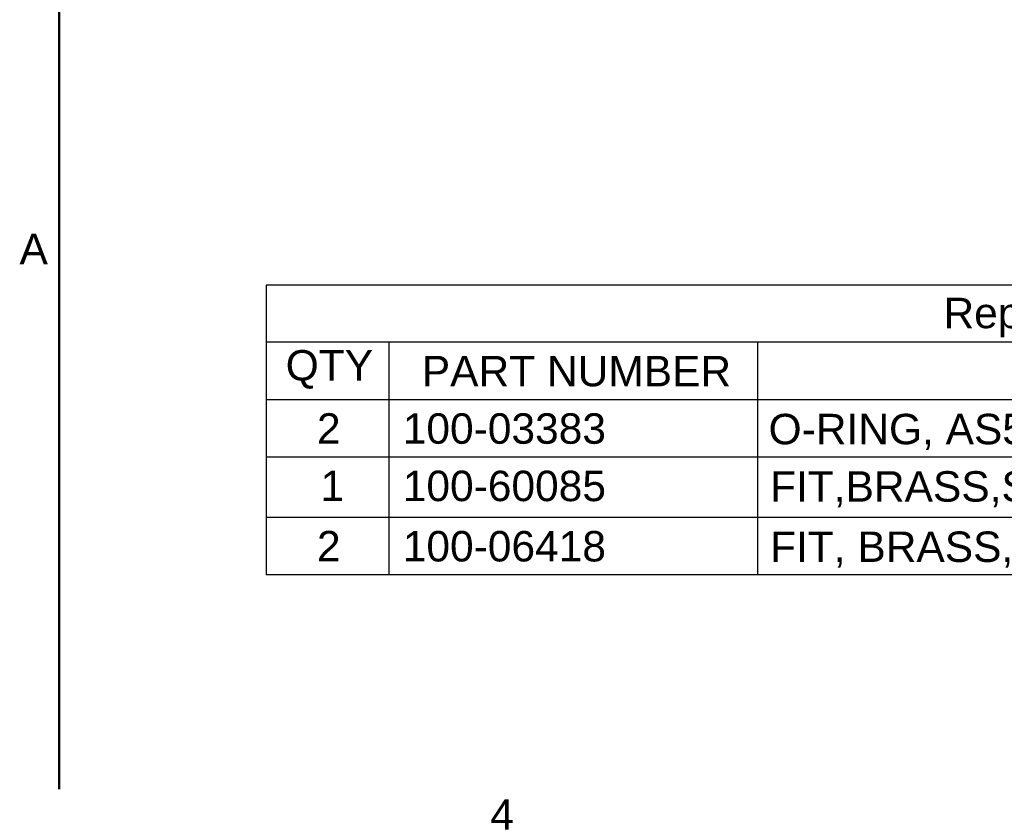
# Model space of a CAD drawing. Header units: millimetres. Extents: x 7 to 857, y -1 to 540.
# Tile 1 of 8: x 11 to 209, y 25 to 186. Entities that reach past the tile are written whole.
import ezdxf

# ---------------------------------------------------------------- set-up
doc = ezdxf.new("R2010")
doc.units = ezdxf.units.MM
doc.header["$LTSCALE"] = 2
doc.layers.get('0').update_dxf_attribs({"lineweight": 25})
for name, color, linetype, lineweight in [('Border_0', 7, 'Continuous', 50), ('Border_2', 7, 'Continuous', 50), ('Symbols(CL)', 7, 'Continuous', 25)]:
    doc.layers.add(name, color=color, linetype=linetype, lineweight=lineweight)
doc.styles.add('ALIGNED-CL', font='arial.ttf')

# ---------------------------------------------------------------- blocks, each defined once
blk = doc.blocks.new('Borders Default Border')
at = {"layer": 'Border_0', "flags": 128}
blk.add_lwpolyline([(9.652, 15.748), (9.652, 263.652)], dxfattribs=at)
at = {"layer": 'Border_2', "char_height": 3.048, "attachment_point": 7, "style": 'ALIGNED-CL'}
for s, insert in [('A', (5.679, 68.325)), ('4', (52.847, 11.682))]:
    blk.add_mtext(s, dxfattribs=dict(at, insert=insert))
blk = doc.blocks.new('Replacement Items List')
at = {"layer": 'Symbols(CL)'}
for p, q in [((209.934, 66.234), (30.384, 66.234)), ((30.384, 66.234), (30.384, 60.506)), ((209.934, 60.506), (30.384, 60.506)), ((30.384, 60.506), (30.384, 54.759)), ((42.692, 60.506), (42.692, 54.759)), ((79.614, 60.506), (79.614, 54.759)), ((209.934, 54.759), (30.384, 54.759)), ((30.384, 54.759), (30.384, 37.224)), ((42.692, 54.759), (42.692, 37.224)), ((79.614, 54.759), (79.614, 37.224)), ((209.934, 49.012), (30.384, 49.012)), ((209.934, 42.972), (30.384, 42.972)), ((209.934, 37.224), (30.384, 37.224))]:
    blk.add_line(p, q, dxfattribs=at)
at = {"layer": 'Symbols(CL)', "color": 250, "char_height": 3.048, "attachment_point": 7, "style": 'ALIGNED-CL'}
for s, insert in [('Replacement Items List', (98.253, 60.999)), ('QTY', (32.35, 55.844)), ('PART NUMBER', (45.987, 56.056))]:
    blk.add_mtext(s, dxfattribs=dict(at, insert=insert))
at = {"layer": 'Symbols(CL)', "color": 7, "char_height": 3.048, "attachment_point": 7, "style": 'ALIGNED-CL'}
for s, insert in [('2', (35.483, 50.354)), ('100-03383', (44.077, 50.303)), ('O-RING, AS568, DUROM 70, 1-1/8"IDX1/16"', (80.731, 49.729)), ('1', (35.839, 44.607)), ('100-60085', (44.077, 44.556)), ('FIT,BRASS,STR,COMPRESS,6MM TUBE,1/8"BSPP', (80.88, 43.982)), ('2', (35.483, 38.567)), ('100-06418', (44.077, 38.516)), ('FIT, BRASS,10-32 HOSE BARB, 1/4"OD TUBE ', (80.88, 37.942))]:
    blk.add_mtext(s, dxfattribs=dict(at, insert=insert))

msp = doc.modelspace()

# ---------------------------------------------------------------- block references
at = {"xscale": 2, "yscale": 2, "zscale": 2}
msp.add_blockref('Borders Default Border', (0, 0), dxfattribs=at)
at = {"layer": 'Symbols(CL)', "xscale": 2, "yscale": 2, "zscale": 2}
msp.add_blockref('Replacement Items List', (0, 0), dxfattribs=at)

doc.saveas('drawing.dxf')
